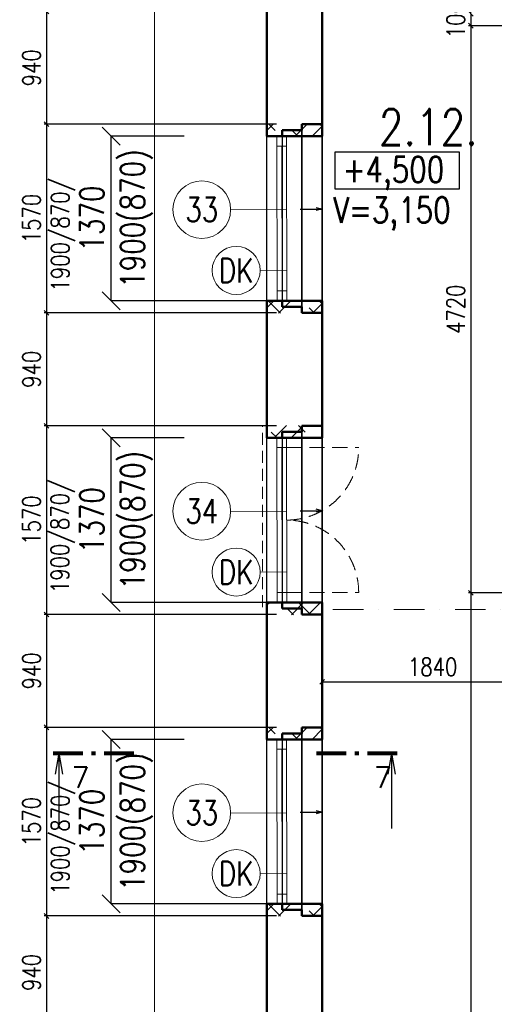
# Model space of a CAD drawing. Header units: millimetres. Extents: x -238874 to 551972, y -298952 to 658415.
# Tile 214 of 256: x 14879 to 18832, y 191456 to 199651. Entities that reach past the tile are written whole.
import ezdxf
from ezdxf.enums import TextEntityAlignment as Align

# ---------------------------------------------------------------- set-up
doc = ezdxf.new("R2010")
doc.units = ezdxf.units.MM
doc.header["$LTSCALE"] = 20
for name, pattern in [('DASHED', [0.75, 0.5, -0.25]), ('HIDDEN', [9.525, 6.35, -3.175]), ('ČERCHOVANÁ', [25.4, 12.7, -6.35, 0, -6.35])]:
    doc.linetypes.add(name, pattern=pattern)
for name, color, linetype in [('00_HEDVIKA _KRESBA', 1, 'Continuous'), ('CZ', 255, 'Continuous'), ('KOTY', 8, 'Continuous')]:
    doc.layers.add(name, color=color, linetype=linetype)
doc.layers.add('00_HEDVIKA_DEMOLICE', color=2, linetype='Continuous', lineweight=30, transparency=0.3)
doc.layers.add('CKOKNA OTEVÍRÁNÍ', color=51, linetype='HIDDEN', lineweight=18, transparency=0.5)
for name, color, linetype, lineweight in [('00_HEDVIKA_OBRYS', 1, 'Continuous', 50), ('CKBUBLINY', 1, 'Continuous', 18), ('CKBUBLINY DEMOLICE', 4, 'Continuous', 18), ('CKBUBLINY_POPIS', 3, 'Continuous', 25), ('CKKOTY', 3, 'Continuous', 18), ('CKOKNA', 30, 'Continuous', 18), ('CKSTENY_SRAF', 8, 'Continuous', 18), ('CKSYMBOLY', 21, 'Continuous', 25), ('HEDVIKA_OKNA_PARAPET', 70, 'Continuous', 18), ('NOSNÉ', 8, 'Continuous', 50), ('PRUCHODY', 7, 'Continuous', 18)]:
    doc.layers.add(name, color=color, linetype=linetype, lineweight=lineweight)
doc.layers.add('CKNETISK', color=116, linetype='Continuous', lineweight=18, plot=False)
doc.styles.add('SIMPLEX', font='SIMPLEX.shx', dxfattribs={"width": 0.8, "bigfont": 'CAD13.shx'})
doc.styles.get("Standard").update_dxf_attribs({"font": 'simplex.shx', "width": 0.8})
doc.dimstyles.new('CADKON', dxfattribs={"dimscale": 100, "dimtxt": 2, "dimasz": 1.5, "dimexe": 0, "dimexo": 2, "dimgap": 0.6, "dimtad": 1, "dimrnd": 1, "dimtxsty": 'Standard', "dimblk1": 'OBLIQUE', "dimblk2": 'OBLIQUE', "dimsah": 1, "dimcen": 2.5, "dimadec": 1, "dimazin": 2, "dimtfac": 1, "dimtix": 1, "dimtmove": 2, "dimatfit": 3, "dimldrblk": 'OPEN30', "dimfxl": 5, "dimtfill": 1, "dimtolj": 1, "dimarcsym": 0})
doc.dimstyles.new('CKA', dxfattribs={"dimtxt": 200, "dimasz": 40, "dimexe": 20, "dimexo": 0.2, "dimgap": 50, "dimtad": 1, "dimdec": 0, "dimrnd": 1, "dimzin": 0, "dimdsep": 46, "dimtxsty": 'Standard', "dimblk1": 'OBLIQUE', "dimblk2": 'OBLIQUE', "dimsah": 1, "dimcen": 0.09, "dimclrd": 253, "dimclre": 253, "dimclrt": 253, "dimadec": 0, "dimazin": 0, "dimtfac": 1, "dimtdec": 0, "dimtix": 1, "dimtmove": 2, "dimatfit": 3, "dimfxl": 1, "dimtolj": 1, "dimtzin": 0, "dimarcsym": 0})

# ---------------------------------------------------------------- blocks, each defined once
blk = doc.blocks.new('_OBLIQUE')
at = {"color": 0, "linetype": 'ByBlock'}
blk.add_line((-0.5, -0.5), (0.5, 0.5), dxfattribs=at)
blk = doc.blocks.new('*D1552')
at = {"layer": 'DEFPOINTS', "color": 0, "transparency": 16777216}
for p in [(19992, 194880.9), (18152, 178910.9), (18635.3, 178910.9)]:
    blk.add_point(p, dxfattribs=at)
at = {"layer": 'KOTY', "lineweight": -2, "transparency": 16777216}
for p, q in [((18635.3, 194880.9), (18635.3, 178910.9)), ((18532.8, 178910.9), (18655.3, 178910.9))]:
    blk.add_line(p, q, dxfattribs=at)
at = {"layer": 'KOTY', "lineweight": -2, "transparency": 16777216, "xscale": 40, "yscale": 40, "zscale": 40}
for p, rotation in [((18635.3, 194880.9), 90), ((18635.3, 178910.9), 270)]:
    blk.add_blockref('_OBLIQUE', p, dxfattribs=dict(at, rotation=rotation))
at = {"layer": 'KOTY', "transparency": 16777216, "insert": (18510.3, 186895.9), "char_height": 150, "attachment_point": 5, "rotation": 90, "style": 'SIMPLEX'}
blk.add_mtext('\\A1;15970', dxfattribs=at)
blk = doc.blocks.new('*D1572')
at = {"layer": 'DEFPOINTS', "color": 0, "transparency": 16777216}
for p in [(17398, 198780.9), (15102.7, 197210.9), (17398, 197210.9)]:
    blk.add_point(p, dxfattribs=at)
at = {"layer": 'KOTY', "lineweight": -2, "transparency": 16777216}
for p, q in [((15102.7, 198780.9), (15102.7, 197210.9)), ((17017.2, 197210.9), (15082.7, 197210.9))]:
    blk.add_line(p, q, dxfattribs=at)
at = {"layer": 'KOTY', "lineweight": -2, "transparency": 16777216, "xscale": 40, "yscale": 40, "zscale": 40}
for p, rotation in [((15102.7, 198780.9), 90), ((15102.7, 197210.9), 270)]:
    blk.add_blockref('_OBLIQUE', p, dxfattribs=dict(at, rotation=rotation))
at = {"layer": 'KOTY', "transparency": 16777216, "insert": (14977.7, 197995.9), "char_height": 150, "attachment_point": 5, "rotation": 90, "style": 'SIMPLEX'}
blk.add_mtext('\\A1;1570', dxfattribs=at)
blk = doc.blocks.new('*D1573')
at = {"layer": 'DEFPOINTS', "color": 0, "transparency": 16777216}
for p in [(19992, 199600.9), (18635.3, 194880.9), (19992, 194880.9)]:
    blk.add_point(p, dxfattribs=at)
at = {"layer": 'KOTY', "lineweight": -2, "transparency": 16777216}
for p, q in [((18635.3, 199600.9), (18635.3, 194880.9)), ((19611.2, 194880.9), (18615.3, 194880.9))]:
    blk.add_line(p, q, dxfattribs=at)
at = {"layer": 'KOTY', "lineweight": -2, "transparency": 16777216, "xscale": 40, "yscale": 40, "zscale": 40}
for p, rotation in [((18635.3, 199600.9), 90), ((18635.3, 194880.9), 270)]:
    blk.add_blockref('_OBLIQUE', p, dxfattribs=dict(at, rotation=rotation))
at = {"layer": 'KOTY', "transparency": 16777216, "insert": (18510.3, 197240.9), "char_height": 150, "attachment_point": 5, "rotation": 90, "style": 'SIMPLEX'}
blk.add_mtext('\\A1;4720', dxfattribs=at)
blk = doc.blocks.new('*D1576')
at = {"layer": 'DEFPOINTS', "color": 0, "transparency": 16777216}
for p in [(17398, 192190.9), (15102.7, 191250.9), (17398, 191250.9)]:
    blk.add_point(p, dxfattribs=at)
at = {"layer": 'KOTY', "lineweight": -2, "transparency": 16777216}
for p, q in [((15102.7, 192190.9), (15102.7, 191250.9)), ((17017.2, 191250.9), (15082.7, 191250.9))]:
    blk.add_line(p, q, dxfattribs=at)
at = {"layer": 'KOTY', "lineweight": -2, "transparency": 16777216, "xscale": 40, "yscale": 40, "zscale": 40}
for p, rotation in [((15102.7, 192190.9), 90), ((15102.7, 191250.9), 270)]:
    blk.add_blockref('_OBLIQUE', p, dxfattribs=dict(at, rotation=rotation))
at = {"layer": 'KOTY', "transparency": 16777216, "insert": (14977.7, 191720.9), "char_height": 150, "attachment_point": 5, "rotation": 90, "style": 'SIMPLEX'}
blk.add_mtext('\\A1;940', dxfattribs=at)
blk = doc.blocks.new('*D1584')
at = {"layer": 'DEFPOINTS', "color": 0, "transparency": 16777216}
for p in [(17398, 194700.9), (19238, 194700.9), (19238, 194139.5)]:
    blk.add_point(p, dxfattribs=at)
at = {"layer": 'KOTY', "lineweight": -2, "transparency": 16777216}
for p, q in [((19238, 194320.1), (19238, 194119.5)), ((17398, 194139.5), (19238, 194139.5))]:
    blk.add_line(p, q, dxfattribs=at)
at = {"layer": 'KOTY', "lineweight": -2, "transparency": 16777216, "xscale": 40, "yscale": 40, "zscale": 40, "rotation": 180}
blk.add_blockref('_OBLIQUE', (17398, 194139.5), dxfattribs=at)
at = {"layer": 'KOTY', "lineweight": -2, "transparency": 16777216, "xscale": 40, "yscale": 40, "zscale": 40}
blk.add_blockref('_OBLIQUE', (19238, 194139.5), dxfattribs=at)
at = {"layer": 'KOTY', "transparency": 16777216, "insert": (18318, 194264.5), "char_height": 150, "attachment_point": 5, "style": 'SIMPLEX'}
blk.add_mtext('\\A1;1840', dxfattribs=at)
blk = doc.blocks.new('*D1585')
at = {"layer": 'DEFPOINTS', "color": 0, "transparency": 16777216}
for p in [(17398, 194700.9), (15102.7, 193760.9), (17398, 193760.9)]:
    blk.add_point(p, dxfattribs=at)
at = {"layer": 'KOTY', "lineweight": -2, "transparency": 16777216}
for p, q in [((15102.7, 194700.9), (15102.7, 193760.9)), ((17017.2, 193760.9), (15082.7, 193760.9))]:
    blk.add_line(p, q, dxfattribs=at)
at = {"layer": 'KOTY', "lineweight": -2, "transparency": 16777216, "xscale": 40, "yscale": 40, "zscale": 40}
for p, rotation in [((15102.7, 194700.9), 90), ((15102.7, 193760.9), 270)]:
    blk.add_blockref('_OBLIQUE', p, dxfattribs=dict(at, rotation=rotation))
at = {"layer": 'KOTY', "transparency": 16777216, "insert": (14977.7, 194230.9), "char_height": 150, "attachment_point": 5, "rotation": 90, "style": 'SIMPLEX'}
blk.add_mtext('\\A1;940', dxfattribs=at)
blk = doc.blocks.new('*D1586')
at = {"layer": 'DEFPOINTS', "color": 0, "transparency": 16777216}
for p in [(17398, 193760.9), (15102.7, 192190.9), (17398, 192190.9)]:
    blk.add_point(p, dxfattribs=at)
at = {"layer": 'KOTY', "lineweight": -2, "transparency": 16777216}
for p, q in [((15102.7, 193760.9), (15102.7, 192190.9)), ((17017.2, 192190.9), (15082.7, 192190.9))]:
    blk.add_line(p, q, dxfattribs=at)
at = {"layer": 'KOTY', "lineweight": -2, "transparency": 16777216, "xscale": 40, "yscale": 40, "zscale": 40}
for p, rotation in [((15102.7, 193760.9), 90), ((15102.7, 192190.9), 270)]:
    blk.add_blockref('_OBLIQUE', p, dxfattribs=dict(at, rotation=rotation))
at = {"layer": 'KOTY', "transparency": 16777216, "insert": (14977.7, 192975.9), "char_height": 150, "attachment_point": 5, "rotation": 90, "style": 'SIMPLEX'}
blk.add_mtext('\\A1;1570', dxfattribs=at)
blk = doc.blocks.new('*D1587')
at = {"layer": 'DEFPOINTS', "color": 0, "transparency": 16777216}
for p in [(17398, 197210.9), (15102.7, 196270.9), (17398, 196270.9)]:
    blk.add_point(p, dxfattribs=at)
at = {"layer": 'KOTY', "lineweight": -2, "transparency": 16777216}
for p, q in [((15102.7, 197210.9), (15102.7, 196270.9)), ((17017.2, 196270.9), (15082.7, 196270.9))]:
    blk.add_line(p, q, dxfattribs=at)
at = {"layer": 'KOTY', "lineweight": -2, "transparency": 16777216, "xscale": 40, "yscale": 40, "zscale": 40}
for p, rotation in [((15102.7, 197210.9), 90), ((15102.7, 196270.9), 270)]:
    blk.add_blockref('_OBLIQUE', p, dxfattribs=dict(at, rotation=rotation))
at = {"layer": 'KOTY', "transparency": 16777216, "insert": (14977.7, 196740.9), "char_height": 150, "attachment_point": 5, "rotation": 90, "style": 'SIMPLEX'}
blk.add_mtext('\\A1;940', dxfattribs=at)
blk = doc.blocks.new('*D1588')
at = {"layer": 'DEFPOINTS', "color": 0, "transparency": 16777216}
for p in [(17398, 196270.9), (15102.7, 194700.9), (17398, 194700.9)]:
    blk.add_point(p, dxfattribs=at)
at = {"layer": 'KOTY', "lineweight": -2, "transparency": 16777216}
for p, q in [((15102.7, 196270.9), (15102.7, 194700.9)), ((17017.2, 194700.9), (15082.7, 194700.9))]:
    blk.add_line(p, q, dxfattribs=at)
at = {"layer": 'KOTY', "lineweight": -2, "transparency": 16777216, "xscale": 40, "yscale": 40, "zscale": 40}
for p, rotation in [((15102.7, 196270.9), 90), ((15102.7, 194700.9), 270)]:
    blk.add_blockref('_OBLIQUE', p, dxfattribs=dict(at, rotation=rotation))
at = {"layer": 'KOTY', "transparency": 16777216, "insert": (14977.7, 195485.9), "char_height": 150, "attachment_point": 5, "rotation": 90, "style": 'SIMPLEX'}
blk.add_mtext('\\A1;1570', dxfattribs=at)
blk = doc.blocks.new('*D1595')
at = {"layer": 'DEFPOINTS', "color": 0, "transparency": 16777216}
for p in [(19992, 199700.9), (18635.3, 199600.9), (19992, 199600.9)]:
    blk.add_point(p, dxfattribs=at)
at = {"layer": 'KOTY', "lineweight": -2, "transparency": 16777216}
for p, q in [((18635.3, 199700.9), (18635.3, 199740.9)), ((18635.3, 199700.9), (18635.3, 199600.9)), ((19611.2, 199600.9), (18615.3, 199600.9)), ((18635.3, 199600.9), (18635.3, 199560.9))]:
    blk.add_line(p, q, dxfattribs=at)
at = {"layer": 'KOTY', "lineweight": -2, "transparency": 16777216, "xscale": 40, "yscale": 40, "zscale": 40}
for p, rotation in [((18635.3, 199700.9), 270), ((18635.3, 199600.9), 90)]:
    blk.add_blockref('_OBLIQUE', p, dxfattribs=dict(at, rotation=rotation))
at = {"layer": 'KOTY', "transparency": 16777216, "insert": (18510.3, 199650.9), "char_height": 150, "attachment_point": 5, "rotation": 90, "style": 'SIMPLEX'}
blk.add_mtext('\\A1;100', dxfattribs=at)
blk = doc.blocks.new('*D1598')
at = {"layer": 'DEFPOINTS', "color": 0, "transparency": 16777216}
for p in [(17398, 199720.9), (15102.7, 198780.9), (17398, 198780.9)]:
    blk.add_point(p, dxfattribs=at)
at = {"layer": 'KOTY', "lineweight": -2, "transparency": 16777216}
for p, q in [((15102.7, 199720.9), (15102.7, 198780.9)), ((17017.2, 198780.9), (15082.7, 198780.9))]:
    blk.add_line(p, q, dxfattribs=at)
at = {"layer": 'KOTY', "lineweight": -2, "transparency": 16777216, "xscale": 40, "yscale": 40, "zscale": 40}
for p, rotation in [((15102.7, 199720.9), 90), ((15102.7, 198780.9), 270)]:
    blk.add_blockref('_OBLIQUE', p, dxfattribs=dict(at, rotation=rotation))
at = {"layer": 'KOTY', "transparency": 16777216, "insert": (14977.7, 199250.9), "char_height": 150, "attachment_point": 5, "rotation": 90, "style": 'SIMPLEX'}
blk.add_mtext('\\A1;940', dxfattribs=at)
blk = doc.blocks.new('*D3621')
at = {"layer": 'CKKOTY', "color": 0, "lineweight": -2, "transparency": 16777216}
for p, q in [((16248.9, 193660.9), (15640.7, 193660.9)), ((15640.7, 192290.9), (15640.7, 193660.9)), ((17061.3, 192290.9), (15640.7, 192290.9))]:
    blk.add_line(p, q, dxfattribs=at)
at = {"layer": 'DEFPOINTS', "color": 0, "transparency": 16777216}
for p in [(15640.7, 193660.9), (16448.9, 193660.9), (17261.3, 192290.9)]:
    blk.add_point(p, dxfattribs=at)
at = {"layer": 'CKKOTY', "color": 0, "lineweight": -2, "transparency": 16777216, "xscale": 150, "yscale": 150, "zscale": 150}
for p, rotation in [((15640.7, 193660.9), 90), ((15640.7, 192290.9), 270)]:
    blk.add_blockref('_OBLIQUE', p, dxfattribs=dict(at, rotation=rotation))
at = {"layer": 'CKKOTY', "color": 0, "transparency": 16777216, "char_height": 200, "attachment_point": 5, "rotation": 90, "bg_fill": 3, "box_fill_scale": 1.1, "bg_fill_color": 256, "bg_fill_true_color": 13158600, "bg_fill_transparency": 0}
for s, insert in [('\\A1;1900(870)', (15853.1, 192975.9)), ('\\A1;1370', (15480.7, 192975.9))]:
    blk.add_mtext(s, dxfattribs=dict(at, insert=insert))
blk = doc.blocks.new('_Open30')
at = {"color": 0, "lineweight": -2}
for p, q in [((-1, 0.268), (0, 0)), ((0, 0), (-1, -0.268)), ((0, 0), (-1, 0))]:
    blk.add_line(p, q, dxfattribs=at)
blk = doc.blocks.new('*D3622')
at = {"layer": 'CKKOTY', "color": 0, "lineweight": -2, "transparency": 16777216}
for p, q in [((16248.9, 196170.9), (15640.7, 196170.9)), ((15640.7, 194800.9), (15640.7, 196170.9)), ((17061.3, 194800.9), (15640.7, 194800.9))]:
    blk.add_line(p, q, dxfattribs=at)
at = {"layer": 'DEFPOINTS', "color": 0, "transparency": 16777216}
for p in [(15640.7, 196170.9), (16448.9, 196170.9), (17261.3, 194800.9)]:
    blk.add_point(p, dxfattribs=at)
at = {"layer": 'CKKOTY', "color": 0, "lineweight": -2, "transparency": 16777216, "xscale": 150, "yscale": 150, "zscale": 150}
for p, rotation in [((15640.7, 196170.9), 90), ((15640.7, 194800.9), 270)]:
    blk.add_blockref('_OBLIQUE', p, dxfattribs=dict(at, rotation=rotation))
at = {"layer": 'CKKOTY', "color": 0, "transparency": 16777216, "char_height": 200, "attachment_point": 5, "rotation": 90, "bg_fill": 3, "box_fill_scale": 1.1, "bg_fill_color": 256, "bg_fill_true_color": 13158600, "bg_fill_transparency": 0}
for s, insert in [('\\A1;1900(870)', (15853.1, 195485.9)), ('\\A1;1370', (15480.7, 195485.9))]:
    blk.add_mtext(s, dxfattribs=dict(at, insert=insert))
blk = doc.blocks.new('*D3623')
at = {"layer": 'CKKOTY', "color": 0, "lineweight": -2, "transparency": 16777216}
for p, q in [((16248.9, 198680.9), (15640.7, 198680.9)), ((15640.7, 197310.9), (15640.7, 198680.9)), ((17061.3, 197310.9), (15640.7, 197310.9))]:
    blk.add_line(p, q, dxfattribs=at)
at = {"layer": 'DEFPOINTS', "color": 0, "transparency": 16777216}
for p in [(15640.7, 198680.9), (16448.9, 198680.9), (17261.3, 197310.9)]:
    blk.add_point(p, dxfattribs=at)
at = {"layer": 'CKKOTY', "color": 0, "lineweight": -2, "transparency": 16777216, "xscale": 150, "yscale": 150, "zscale": 150}
for p, rotation in [((15640.7, 198680.9), 90), ((15640.7, 197310.9), 270)]:
    blk.add_blockref('_OBLIQUE', p, dxfattribs=dict(at, rotation=rotation))
at = {"layer": 'CKKOTY', "color": 0, "transparency": 16777216, "char_height": 200, "attachment_point": 5, "rotation": 90, "bg_fill": 3, "box_fill_scale": 1.1, "bg_fill_color": 256, "bg_fill_true_color": 13158600, "bg_fill_transparency": 0}
for s, insert in [('\\A1;1900(870)', (15853.1, 197995.9)), ('\\A1;1370', (15480.7, 197995.9))]:
    blk.add_mtext(s, dxfattribs=dict(at, insert=insert))
blk = doc.blocks.new('*U3302')
at = {"color": 0, "linetype": 'ByBlock', "lineweight": -2}
for p, q in [((-225, 0), (-80, 0)), ((225, 0), (103, 30)), ((225, 0), (103, -30)), ((-80, 0), (27, 0)), ((27, 0), (225, 0))]:
    blk.add_line(p, q, dxfattribs=at)
at = {"color": 0, "linetype": 'Continuous', "lineweight": -2, "flags": 8}
blk.add_attdef('SPÁD', text='', height=100, dxfattribs=at).set_placement((0, 40), align=Align.CENTER)
blk = doc.blocks.new('rez1_dl')
for q in [(-0.122, -0.689), (0, -2.5), (0.122, -0.689)]:
    blk.add_line((0, 0), q)
at = {"const_width": 0.14}
for points in [[(-0.196, 0), (0.804, 0)], [(1.084, 0), (1.224, 0)], [(1.504, 0), (2.504, 0)]]:
    blk.add_lwpolyline(points, dxfattribs=at)
blk.add_attdef('A2', (0.397, -0.451), '', height=0.7, rotation=270)
blk.add_attdef('A1', (0.422, -1.145), '', height=0.7)
blk = doc.blocks.new('CK_BUBBLE_1_0_0')
at = {"color": 0, "linetype": 'ByBlock', "lineweight": -2}
blk.add_circle((0, 0), 1, dxfattribs=at)

msp = doc.modelspace()

# ---------------------------------------------------------------- hatches: boundary and pattern name
at = {"layer": 'CKSTENY_SRAF'}
h = msp.add_hatch(dxfattribs=at)
h.set_pattern_fill('ZDIVO-PLYNOSILIK', color=256, scale=100)
h.set_pattern_definition([(45, (-50266.24, -186107.44), (-212.13203, 212.13203), []), (45, (-50124.8, -186107.44), (-212.13203, 212.13203), []), (135, (-50026.12, -186079.45), (-212.13203, -212.13203), [200, -100]), (135, (-49955.4, -186008.74), (-212.13203, -212.13203), [200, -100])])
h.paths.add_polyline_path([(16937.962, 198783.565), (17397.962, 198783.565), (17397.962, 198680.863), (16937.962, 198680.863)])
h = msp.add_hatch(dxfattribs=at)
h.set_pattern_fill('ZDIVO-PLYNOSILIK', color=256, scale=100)
h.set_pattern_definition([(45, (-50266.24, -186027.44), (-212.13203, 212.13203), []), (45, (-50124.8, -186027.44), (-212.13203, 212.13203), []), (135, (-50026.12, -185999.45), (-212.13203, -212.13203), [200, -100]), (135, (-49955.4, -185928.74), (-212.13203, -212.13203), [200, -100])])
h.paths.add_polyline_path([(16937.962, 197208.161), (17397.962, 197209.512), (17397.962, 197312.214), (16937.962, 197310.863)])
h = msp.add_hatch(dxfattribs=at)
h.set_pattern_fill('ZDIVO-PLYNOSILIK', color=256, scale=100)
h.set_pattern_definition([(45, (-58077.55, -188617.44), (-212.13203, 212.13203), []), (45, (-57936.13, -188617.44), (-212.13203, 212.13203), []), (135, (-57837.43, -188589.45), (-212.13203, -212.13203), [200, -100]), (135, (-57766.72, -188518.74), (-212.13203, -212.13203), [200, -100])])
h.paths.add_polyline_path([(16937.962, 196273.565), (17397.962, 196273.565), (17397.962, 196170.863), (16937.962, 196170.863)])
h = msp.add_hatch(dxfattribs=at)
h.set_pattern_fill('ZDIVO-PLYNOSILIK', color=256, scale=100)
h.set_pattern_definition([(45, (-58077.55, -188537.44), (-212.13203, 212.13203), []), (45, (-57936.13, -188537.44), (-212.13203, 212.13203), []), (135, (-57837.43, -188509.45), (-212.13203, -212.13203), [200, -100]), (135, (-57766.72, -188438.74), (-212.13203, -212.13203), [200, -100])])
h.paths.add_polyline_path([(16937.962, 194698.161), (17397.962, 194699.512), (17397.962, 194802.214), (16937.962, 194800.863)])
h = msp.add_hatch(dxfattribs=at)
h.set_pattern_fill('ZDIVO-PLYNOSILIK', color=256, scale=100)
h.set_pattern_definition([(45, (-50266.24, -191127.44), (-212.13203, 212.13203), []), (45, (-50124.8, -191127.44), (-212.13203, 212.13203), []), (135, (-50026.12, -191099.45), (-212.13203, -212.13203), [200, -100]), (135, (-49955.4, -191028.74), (-212.13203, -212.13203), [200, -100])])
h.paths.add_polyline_path([(16937.962, 193763.565), (17397.962, 193763.565), (17397.962, 193660.863), (16937.962, 193660.863)])
h = msp.add_hatch(dxfattribs=at)
h.set_pattern_fill('ZDIVO-PLYNOSILIK', color=256, scale=100)
h.set_pattern_definition([(45, (-50266.24, -191047.44), (-212.13203, 212.13203), []), (45, (-50124.8, -191047.44), (-212.13203, 212.13203), []), (135, (-50026.12, -191019.45), (-212.13203, -212.13203), [200, -100]), (135, (-49955.4, -190948.74), (-212.13203, -212.13203), [200, -100])])
h.paths.add_polyline_path([(16937.962, 192188.161), (17397.962, 192189.512), (17397.962, 192292.214), (16937.962, 192290.863)])

# ---------------------------------------------------------------- linework, layer by layer
at = {"layer": '00_HEDVIKA _KRESBA'}
for p, q in [((16937.962, 197310.863), (16937.962, 198680.863)), ((17397.962, 198680.863), (17397.962, 197310.863)), ((16937.962, 194800.863), (16937.962, 196170.863)), ((17397.962, 196170.863), (17397.962, 194800.863)), ((16937.962, 192290.863), (16937.962, 193660.863)), ((17397.962, 193660.863), (17397.962, 192290.863))]:
    msp.add_line(p, q, dxfattribs=at)
at = {"layer": '00_HEDVIKA_DEMOLICE'}
for p, q in [((17229.962, 198730.863), (17063.962, 198730.863)), ((17063.962, 198730.863), (17063.962, 198680.863)), ((17229.962, 198780.863), (17229.962, 198730.863)), ((17397.962, 198780.863), (17229.962, 198780.863)), ((17229.962, 197260.863), (17229.962, 198730.863)), ((17229.962, 197260.863), (17229.962, 198730.863)), ((17229.962, 197260.863), (17229.962, 198730.863)), ((17229.962, 198730.863), (17229.962, 197260.863)), ((17397.962, 198780.863), (17269.962, 198780.863)), ((17397.962, 198780.863), (17269.962, 198780.863)), ((17397.962, 197210.863), (17397.962, 198780.863)), ((17397.962, 197210.863), (17397.962, 198780.863)), ((17397.962, 197210.863), (17397.962, 198780.863)), ((17397.962, 198780.863), (17397.962, 197210.863)), ((17063.962, 198680.863), (16937.962, 198680.863)), ((17063.962, 198680.863), (17063.962, 197310.863)), ((17063.962, 198680.863), (17063.962, 197310.863)), ((17063.962, 198680.863), (17063.962, 197310.863)), ((17063.962, 198680.863), (17063.962, 197310.863)), ((17397.962, 197210.863), (17397.962, 198700.863)), ((17063.962, 197310.863), (16937.962, 197310.863)), ((17063.962, 197260.863), (17063.962, 197310.863)), ((17229.962, 197260.863), (17063.962, 197260.863)), ((17229.962, 197260.863), (17103.962, 197260.863)), ((17229.962, 197210.863), (17229.962, 197260.863)), ((17397.962, 197210.863), (17229.962, 197210.863)), ((17397.962, 197210.863), (17269.962, 197210.863)), ((17397.962, 197210.863), (17269.962, 197210.863)), ((17229.962, 196220.863), (17063.962, 196220.863)), ((17063.962, 196220.863), (17063.962, 196170.863)), ((17229.962, 196270.863), (17229.962, 196220.863)), ((17397.962, 196270.863), (17229.962, 196270.863)), ((17229.962, 194750.863), (17229.962, 196220.863)), ((17229.962, 194750.863), (17229.962, 196220.863)), ((17229.962, 196220.863), (17229.962, 194750.863)), ((17397.962, 196270.863), (17269.962, 196270.863)), ((17397.962, 196270.863), (17269.962, 196270.863)), ((17397.962, 194700.863), (17397.962, 196270.863)), ((17397.962, 194700.863), (17397.962, 196270.863)), ((17397.962, 196270.863), (17397.962, 194700.863)), ((17397.962, 194700.863), (17397.962, 196190.863)), ((17063.962, 196170.863), (16937.962, 196170.863)), ((17063.962, 196170.863), (17063.962, 194800.863)), ((17063.962, 196170.863), (17063.962, 194800.863)), ((17063.962, 196170.863), (17063.962, 194800.863)), ((17063.962, 194800.863), (16937.962, 194800.863)), ((17063.962, 194750.863), (17063.962, 194800.863)), ((17229.962, 194750.863), (17063.962, 194750.863)), ((17229.962, 194750.863), (17103.962, 194750.863)), ((17229.962, 194700.863), (17229.962, 194750.863)), ((17397.962, 194700.863), (17229.962, 194700.863)), ((17397.962, 194700.863), (17269.962, 194700.863)), ((17397.962, 194700.863), (17269.962, 194700.863)), ((17229.962, 193760.863), (17229.962, 193710.863)), ((17397.962, 193760.863), (17229.962, 193760.863)), ((17397.962, 193760.863), (17269.962, 193760.863)), ((17397.962, 193760.863), (17269.962, 193760.863)), ((17397.962, 192190.863), (17397.962, 193760.863)), ((17397.962, 192190.863), (17397.962, 193760.863)), ((17397.962, 193760.863), (17397.962, 192190.863)), ((17063.962, 193660.863), (16937.962, 193660.863)), ((17229.962, 193710.863), (17063.962, 193710.863)), ((17063.962, 193710.863), (17063.962, 193660.863)), ((17063.962, 193660.863), (17063.962, 192290.863)), ((17063.962, 193660.863), (17063.962, 192290.863)), ((17063.962, 193660.863), (17063.962, 192290.863)), ((17229.962, 192240.863), (17229.962, 193710.863)), ((17229.962, 192240.863), (17229.962, 193710.863)), ((17229.962, 193710.863), (17229.962, 192240.863)), ((17397.962, 192190.863), (17397.962, 193680.863)), ((17063.962, 192290.863), (16937.962, 192290.863)), ((17063.962, 192240.863), (17063.962, 192290.863)), ((17229.962, 192240.863), (17063.962, 192240.863)), ((17229.962, 192240.863), (17103.962, 192240.863)), ((17229.962, 192190.863), (17229.962, 192240.863)), ((17397.962, 192190.863), (17229.962, 192190.863)), ((17397.962, 192190.863), (17269.962, 192190.863)), ((17397.962, 192190.863), (17269.962, 192190.863))]:
    msp.add_line(p, q, dxfattribs=at)
at = {"layer": '00_HEDVIKA_OBRYS'}
for p, q in [((17397.962, 198680.863), (17397.962, 198780.863)), ((17397.962, 197310.863), (17397.962, 197210.863)), ((17397.962, 196170.863), (17397.962, 196270.863)), ((17397.962, 194800.863), (17397.962, 194700.863)), ((17397.962, 193660.863), (17397.962, 193760.863)), ((17397.962, 192290.863), (17397.962, 192190.863))]:
    msp.add_line(p, q, dxfattribs=at)
for points in [[(16937.962, 198780.863), (16937.962, 198680.863), (17397.962, 198680.863)], [(16937.962, 197210.863), (16937.962, 197310.863), (17397.962, 197310.863)], [(16937.962, 196270.863), (16937.962, 196170.863), (17397.962, 196170.863)], [(16937.962, 194700.863), (16937.962, 194800.863), (17397.962, 194800.863)], [(16937.962, 193760.863), (16937.962, 193660.863), (17397.962, 193660.863)], [(16937.962, 192190.863), (16937.962, 192290.863), (17397.962, 192290.863)]]:
    msp.add_lwpolyline(points, dxfattribs=at)
at = {"layer": 'CKBUBLINY'}
for p, q in [((16635.871, 198070.12), (17102.388, 198067.522)), ((16635.871, 195560.12), (17102.388, 195557.522)), ((16635.871, 193050.12), (17102.388, 193047.522))]:
    msp.add_line(p, q, dxfattribs=at)
at = {"layer": 'CKBUBLINY DEMOLICE'}
for p, q in [((16882.163, 197563.59), (17102.462, 197566.55)), ((16882.163, 195053.59), (17102.462, 195056.55)), ((16882.163, 192543.59), (17102.462, 192546.55))]:
    msp.add_line(p, q, dxfattribs=at)
at = {"layer": 'CKNETISK'}
msp.add_line((16002.223, 98190.047), (16002.223, 210160.863), dxfattribs=at)
at = {"layer": 'CKOKNA'}
for p, q in [((17020.962, 198598.863), (17020.962, 198680.863)), ((17100.962, 198598.863), (17100.962, 198680.863)), ((17023.962, 197392.863), (17020.962, 198598.863)), ((17100.962, 198598.863), (17020.962, 198598.863)), ((17063.962, 197392.863), (17060.962, 198598.863)), ((17103.962, 197392.863), (17100.962, 198598.863)), ((17103.962, 197392.863), (17023.962, 197392.863)), ((17023.962, 197392.863), (17023.962, 197310.863)), ((17103.962, 197392.863), (17103.962, 197310.863)), ((17020.962, 196088.863), (17020.962, 196170.863)), ((17100.962, 196088.863), (17100.962, 196170.863)), ((17023.962, 194882.863), (17020.962, 196088.863)), ((17100.962, 196088.863), (17020.962, 196088.863)), ((17063.962, 194882.863), (17060.962, 196088.863)), ((17103.962, 194882.863), (17100.962, 196088.863)), ((17103.962, 194882.863), (17023.962, 194882.863)), ((17023.962, 194882.863), (17023.962, 194800.863)), ((17103.962, 194882.863), (17103.962, 194800.863)), ((17020.962, 193578.863), (17020.962, 193660.863)), ((17100.962, 193578.863), (17100.962, 193660.863)), ((17023.962, 192372.863), (17020.962, 193578.863)), ((17100.962, 193578.863), (17020.962, 193578.863)), ((17063.962, 192372.863), (17060.962, 193578.863)), ((17103.962, 192372.863), (17100.962, 193578.863)), ((17103.962, 192372.863), (17023.962, 192372.863)), ((17023.962, 192372.863), (17023.962, 192290.863)), ((17103.962, 192372.863), (17103.962, 192290.863))]:
    msp.add_line(p, q, dxfattribs=at)
at = {"layer": 'CKOKNA', "linetype": 'DASHED', "ltscale": 10}
msp.add_line((16899.901, 194762.139), (16899.901, 196275.584), dxfattribs=at)
at = {"layer": 'CKOKNA OTEVÍRÁNÍ'}
for p, q in [((17100.962, 196088.863), (17702.066, 196088.863)), ((17100.962, 194882.863), (17702.066, 194882.863))]:
    msp.add_line(p, q, dxfattribs=at)
for centre, start, end in [((17100.967, 196086.963), 269.9995496, 0.1810474), ((17100.967, 194884.762), 359.8189526, 90.0004504)]:
    msp.add_arc(centre, 601.102, start, end, dxfattribs=at)
at = {"layer": 'CZ', "color": 7}
msp.add_lwpolyline([(17506.667, 198551.496), (18540.15, 198551.496), (18540.15, 198239.026), (17506.667, 198239.026)], close=True, dxfattribs=at)
at = {"layer": 'HEDVIKA_OKNA_PARAPET'}
for p, q in [((17397.962, 197310.863), (17397.962, 198680.863)), ((17397.673, 194800.863), (17397.673, 196170.863)), ((17397.673, 192290.863), (17397.673, 193660.863))]:
    msp.add_line(p, q, dxfattribs=at)
at = {"layer": 'NOSNÉ'}
for p, q in [((16937.962, 198680.863), (16937.962, 199820.863)), ((17397.962, 199720.863), (17397.962, 198780.863)), ((17063.962, 198730.863), (17063.962, 198680.863)), ((17229.962, 198730.863), (17063.962, 198730.863)), ((17063.962, 198730.863), (17063.962, 198680.863)), ((17229.962, 198730.863), (17063.962, 198730.863)), ((17063.962, 198730.863), (17063.962, 198680.863)), ((17229.962, 198730.863), (17063.962, 198730.863)), ((17229.962, 198780.863), (17229.962, 198730.863)), ((17397.962, 198780.863), (17229.962, 198780.863)), ((17397.962, 198780.863), (17229.962, 198780.863)), ((17229.962, 198780.863), (17229.962, 198730.863)), ((17397.962, 198780.863), (17229.962, 198780.863)), ((17397.962, 198780.863), (17229.962, 198780.863)), ((17229.962, 198780.863), (17229.962, 198730.863)), ((17397.962, 198780.863), (17229.962, 198780.863)), ((17397.962, 198780.863), (17229.962, 198780.863)), ((17397.962, 198780.863), (17229.962, 198780.863)), ((17063.962, 198680.863), (16937.962, 198680.863)), ((17063.962, 198680.863), (16937.962, 198680.863)), ((17063.962, 198680.863), (16937.962, 198680.863)), ((17063.962, 197310.863), (16937.962, 197310.863)), ((16937.962, 196170.863), (16937.962, 197310.863)), ((17063.962, 197310.863), (16937.962, 197310.863)), ((17063.962, 197310.863), (16937.962, 197310.863)), ((17063.962, 197260.863), (17063.962, 197310.863)), ((17063.962, 197260.863), (17063.962, 197310.863)), ((17063.962, 197260.863), (17063.962, 197310.863)), ((17229.962, 197260.863), (17063.962, 197260.863)), ((17229.962, 197260.863), (17063.962, 197260.863)), ((17229.962, 197260.863), (17063.962, 197260.863)), ((17229.962, 197210.863), (17229.962, 197260.863)), ((17229.962, 197210.863), (17229.962, 197260.863)), ((17229.962, 197210.863), (17229.962, 197260.863)), ((17397.962, 197210.863), (17229.962, 197210.863)), ((17397.962, 197210.863), (17229.962, 197210.863)), ((17397.962, 197210.863), (17229.962, 197210.863)), ((17397.962, 197210.863), (17229.962, 197210.863)), ((17397.962, 197210.863), (17229.962, 197210.863)), ((17397.962, 197210.863), (17229.962, 197210.863)), ((17397.962, 197210.863), (17229.962, 197210.863)), ((17397.962, 197210.863), (17397.962, 196270.863)), ((17063.962, 196220.863), (17063.962, 196170.863)), ((17229.962, 196220.863), (17063.962, 196220.863)), ((17063.962, 196220.863), (17063.962, 196170.863)), ((17229.962, 196220.863), (17063.962, 196220.863)), ((17229.962, 196270.863), (17229.962, 196220.863)), ((17397.962, 196270.863), (17229.962, 196270.863)), ((17397.962, 196270.863), (17229.962, 196270.863)), ((17229.962, 196270.863), (17229.962, 196220.863)), ((17397.962, 196270.863), (17229.962, 196270.863)), ((17397.962, 196270.863), (17229.962, 196270.863)), ((17397.962, 196270.863), (17229.962, 196270.863)), ((17063.962, 196170.863), (16937.962, 196170.863)), ((17063.962, 196170.863), (16937.962, 196170.863)), ((16937.962, 193660.863), (16937.962, 194800.863)), ((17063.962, 194800.863), (16937.962, 194800.863)), ((17063.962, 194800.863), (16937.962, 194800.863)), ((17063.962, 194750.863), (17063.962, 194800.863)), ((17063.962, 194750.863), (17063.962, 194800.863)), ((17229.962, 194750.863), (17063.962, 194750.863)), ((17229.962, 194750.863), (17063.962, 194750.863)), ((17229.962, 194700.863), (17229.962, 194750.863)), ((17229.962, 194700.863), (17229.962, 194750.863)), ((17397.962, 194700.863), (17229.962, 194700.863)), ((17397.962, 194700.863), (17229.962, 194700.863)), ((17397.962, 194700.863), (17229.962, 194700.863)), ((17397.962, 194700.863), (17229.962, 194700.863)), ((17397.962, 194700.863), (17229.962, 194700.863)), ((17397.962, 194700.863), (17397.962, 193760.863)), ((17229.962, 193760.863), (17229.962, 193710.863)), ((17397.962, 193760.863), (17229.962, 193760.863)), ((17397.962, 193760.863), (17229.962, 193760.863)), ((17229.962, 193760.863), (17229.962, 193710.863)), ((17397.962, 193760.863), (17229.962, 193760.863)), ((17397.962, 193760.863), (17229.962, 193760.863)), ((17397.962, 193760.863), (17229.962, 193760.863)), ((17063.962, 193660.863), (16937.962, 193660.863)), ((17063.962, 193660.863), (16937.962, 193660.863)), ((17063.962, 193710.863), (17063.962, 193660.863)), ((17229.962, 193710.863), (17063.962, 193710.863)), ((17063.962, 193710.863), (17063.962, 193660.863)), ((17229.962, 193710.863), (17063.962, 193710.863)), ((16937.962, 191150.863), (16937.962, 192290.863)), ((17063.962, 192290.863), (16937.962, 192290.863)), ((17063.962, 192290.863), (16937.962, 192290.863)), ((17063.962, 192240.863), (17063.962, 192290.863)), ((17063.962, 192240.863), (17063.962, 192290.863)), ((17229.962, 192240.863), (17063.962, 192240.863)), ((17229.962, 192240.863), (17063.962, 192240.863)), ((17229.962, 192190.863), (17229.962, 192240.863)), ((17229.962, 192190.863), (17229.962, 192240.863)), ((17397.962, 192190.863), (17229.962, 192190.863)), ((17397.962, 192190.863), (17229.962, 192190.863)), ((17397.962, 192190.863), (17229.962, 192190.863)), ((17397.962, 192190.863), (17229.962, 192190.863)), ((17397.962, 192190.863), (17229.962, 192190.863)), ((17397.962, 192190.863), (17397.962, 191250.863))]:
    msp.add_line(p, q, dxfattribs=at)
at = {"layer": 'PRUCHODY'}
for p, q in [((16937.962, 197310.863), (16937.962, 198680.863)), ((16937.962, 197310.863), (16937.962, 198680.863)), ((16937.962, 198680.863), (16937.962, 197310.863)), ((16937.962, 197310.863), (16937.962, 198600.863)), ((16937.962, 196170.863), (16937.962, 194800.863)), ((16937.962, 196170.863), (16937.962, 194800.863)), ((16937.962, 194800.863), (16937.962, 196090.863)), ((16937.962, 192290.863), (16937.962, 193660.863)), ((16937.962, 193660.863), (16937.962, 192290.863)), ((16937.962, 192290.863), (16937.962, 193580.863))]:
    msp.add_line(p, q, dxfattribs=at)
at = {"layer": 'PRUCHODY', "linetype": 'ČERCHOVANÁ'}
msp.add_line((17487.962, 194740.863), (27017.962, 194740.863), dxfattribs=at)

# ---------------------------------------------------------------- block references
at = {"layer": 'CKSYMBOLY'}
ref = msp.add_blockref('rez1_dl', (17975.124, 193544.91), dxfattribs=dict(at, xscale=-250, yscale=250, zscale=250))
ref.add_attrib('A1', '7', (17828.057, 193258.763), dxfattribs={"layer": '0', "height": 175})

# ---------------------------------------------------------------- texts
at = {"layer": 'CZ', "color": 6, "linetype": 'Continuous', "lineweight": 30, "insert": (17869.998, 198906.243), "char_height": 300, "width": 1830.1, "attachment_point": 1}
msp.add_mtext('2.12.', dxfattribs=at)
at = {"layer": 'CZ', "color": 7, "char_height": 212.5, "attachment_point": 1}
for s, insert, width in [('+4,500', (17569.555, 198510.293), 1666.9), ('V=3,150', (17491.569, 198173.26), 3214.5)]:
    msp.add_mtext(s, dxfattribs=dict(at, insert=insert, width=width))
at = {"layer": 'KOTY', "char_height": 150, "width": 1344.4, "attachment_point": 7, "rotation": 90}
for insert in [(15341.789, 197388.192), (15339.556, 194878.192), (15341.789, 192368.192)]:
    msp.add_mtext('1900/870/', dxfattribs=dict(at, insert=insert))

# ---------------------------------------------------------------- dimensions: what is measured, and where the dimension line sits
at = {"layer": 'KOTY'}
for base, p1, p2, angle, text, picture, middle in [((18635.306, 199600.863), (19991.985, 199700.863), (19991.985, 199600.863), 270, '100', '*D1595', (18510.306, 199650.863)), ((15102.744, 198780.863), (17397.962, 199720.863), (17397.962, 198780.863), 90, '940', '*D1598', (14977.744, 199250.863)), ((18635.306, 194880.863), (19991.985, 199600.863), (19991.985, 194880.863), 270, '4720', '*D1573', (18510.306, 197240.863)), ((15102.744, 197210.863), (17397.962, 198780.863), (17397.962, 197210.863), 90, '1570', '*D1572', (14977.744, 197995.863)), ((15102.744, 196270.863), (17397.962, 197210.863), (17397.962, 196270.863), 90, '940', '*D1587', (14977.744, 196740.863)), ((15102.744, 194700.863), (17397.962, 196270.863), (17397.962, 194700.863), 90, '1570', '*D1588', (14977.744, 195485.863)), ((18635.306, 178910.863), (19991.985, 194880.863), (18151.985, 178910.863), 270, '15970', '*D1552', (18510.306, 186895.863)), ((15102.744, 193760.863), (17397.962, 194700.863), (17397.962, 193760.863), 90, '940', '*D1585', (14977.744, 194230.863)), ((19237.962, 194139.468), (17397.962, 194700.863), (19237.962, 194700.863), 180, '1840', '*D1584', (18317.962, 194264.468)), ((15102.744, 192190.863), (17397.962, 193760.863), (17397.962, 192190.863), 90, '1570', '*D1586', (14977.744, 192975.863)), ((15102.744, 191250.863), (17397.962, 192190.863), (17397.962, 191250.863), 90, '940', '*D1576', (14977.744, 191720.863))]:
    dim = msp.add_linear_dim(base=base, p1=p1, p2=p2, angle=angle, text=text, dimstyle='CKA', override={"dimtxt": 150, "dimexo": 380.774374, "dimtxsty": 'SIMPLEX', "dimse1": 1, "dimclrd": 256, "dimclre": 256, "dimclrt": 256}, dxfattribs=at)
    dim.commit()
    dim.dimension.update_dxf_attribs({"geometry": picture, "text_midpoint": middle})

# ---------------------------------------------------------------- next in the draw order: dimensions: what is measured, and where the dimension line sits
at = {"layer": 'CKKOTY'}
for base, p1, p2, picture, middle in [((15640.7, 198680.863), (17261.338, 197310.863), (16448.905, 198680.863), '*D3623', (15640.7, 197995.863)), ((15640.7, 196170.863), (17261.338, 194800.863), (16448.905, 196170.863), '*D3622', (15640.7, 195485.863)), ((15640.7, 193660.863), (17261.338, 192290.863), (16448.905, 193660.863), '*D3621', (15640.7, 192975.863))]:
    dim = msp.add_linear_dim(base=base, p1=p1, p2=p2, angle=90, text='<>\\X1900(870)', dimstyle='CADKON', override={"dimtmove": 2}, dxfattribs=at)
    dim.commit()
    dim.dimension.update_dxf_attribs({"geometry": picture, "text_midpoint": middle})

# ---------------------------------------------------------------- next in the draw order: block references
at = {"layer": 'CKBUBLINY'}
ref = msp.add_blockref('CK_BUBBLE_1_0_0', (16395.871, 198070.214), dxfattribs=dict(at, xscale=240, yscale=240, zscale=240))
ref.add_attrib('NUM1', '33', dxfattribs={"layer": 'CKBUBLINY_POPIS', "height": 200, "width": 0.8, "flags": 8}).set_placement((16395.871, 198070.214), align=Align.MIDDLE_CENTER)
ref = msp.add_blockref('CK_BUBBLE_1_0_0', (16395.871, 195560.214), dxfattribs=dict(at, xscale=240, yscale=240, zscale=240))
ref.add_attrib('NUM1', '34', dxfattribs={"layer": 'CKBUBLINY_POPIS', "height": 200, "width": 0.8, "flags": 8}).set_placement((16395.871, 195560.214), align=Align.MIDDLE_CENTER)
ref = msp.add_blockref('CK_BUBBLE_1_0_0', (16395.871, 193050.214), dxfattribs=dict(at, xscale=240, yscale=240, zscale=240))
ref.add_attrib('NUM1', '33', dxfattribs={"layer": 'CKBUBLINY_POPIS', "height": 200, "width": 0.8, "flags": 8}).set_placement((16395.871, 193050.214), align=Align.MIDDLE_CENTER)
at = {"layer": 'CKBUBLINY DEMOLICE'}
ref = msp.add_blockref('CK_BUBBLE_1_0_0', (16682.163, 197563.751), dxfattribs=dict(at, xscale=-200, yscale=200, zscale=200))
ref.add_attrib('NUM1', 'DK', dxfattribs={"height": 200, "width": 0.8, "flags": 8}).set_placement((16682.163, 197563.751), align=Align.MIDDLE_CENTER)
ref = msp.add_blockref('CK_BUBBLE_1_0_0', (16682.163, 195053.751), dxfattribs=dict(at, xscale=-200, yscale=200, zscale=200))
ref.add_attrib('NUM1', 'DK', dxfattribs={"height": 200, "width": 0.8, "flags": 8}).set_placement((16682.163, 195053.751), align=Align.MIDDLE_CENTER)
ref = msp.add_blockref('CK_BUBBLE_1_0_0', (16682.163, 192543.751), dxfattribs=dict(at, xscale=-200, yscale=200, zscale=200))
ref.add_attrib('NUM1', 'DK', dxfattribs={"height": 200, "width": 0.8, "flags": 8}).set_placement((16682.163, 192543.751), align=Align.MIDDLE_CENTER)
at = {"layer": 'CKSYMBOLY', "xscale": 0.4, "yscale": 0.4, "zscale": 0.4}
for p in [(17305.658, 198073.774), (17305.658, 195563.774), (17305.658, 193053.774)]:
    msp.add_blockref('*U3302', p, dxfattribs=at)
at = {"layer": 'CKSYMBOLY', "xscale": 250, "yscale": 250, "zscale": 250}
msp.add_blockref('rez1_dl', (15205.005, 193544.91), dxfattribs=at).add_auto_attribs({'A1': '7'})

doc.saveas('drawing.dxf')
